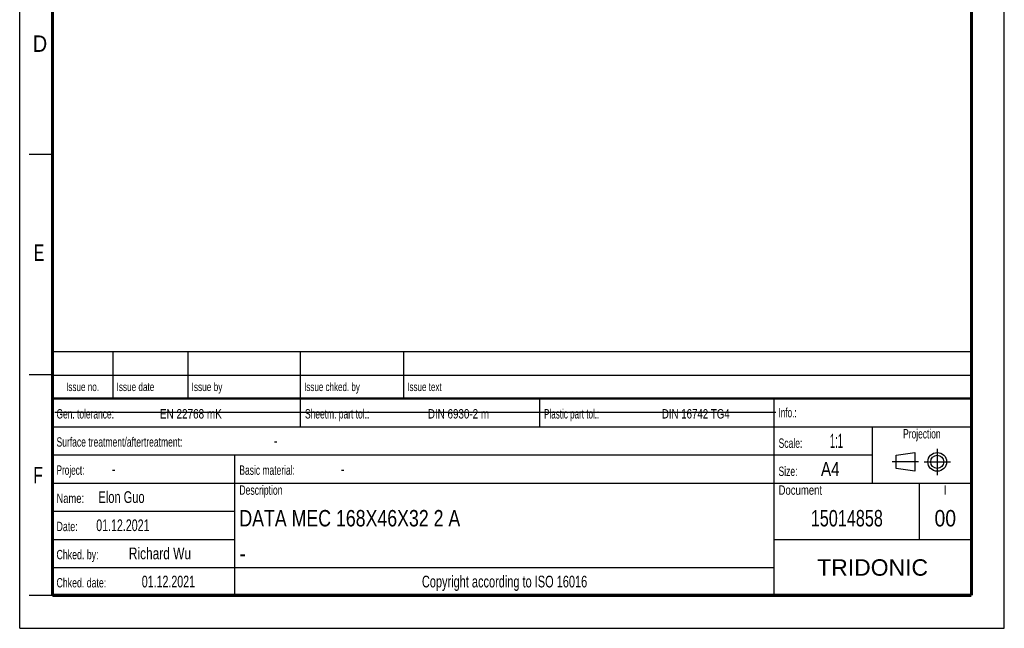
# Model space of a CAD drawing. Header units: millimetres. Extents: x 0 to 210, y 0 to 297.
# Tile 1 of 78: x 0 to 210, y 0 to 130. Entities that reach past the tile are written whole.
import ezdxf
from ezdxf.enums import TextEntityAlignment as Align

# ---------------------------------------------------------------- set-up
doc = ezdxf.new("R2010")
doc.units = ezdxf.units.MM
doc.header["$LTSCALE"] = 19.36
doc.linetypes.add('CENTER', pattern=[0.6, 0.375, -0.075, 0.075, -0.075])
doc.layers.get('0').update_dxf_attribs({"linetype": 'CONTINUOUS'})
doc.layers.add('DEFAULT_1', color=7, linetype='CENTER')
doc.layers.add('Z_NOTICE', color=7, linetype='CONTINUOUS')
doc.styles.add('TEXTSTYLE_2', font='txt', dxfattribs={"width": 0.75})
doc.styles.add('TEXTSTYLE_5', font='arial.ttf')

# ---------------------------------------------------------------- blocks, each defined once
blk = doc.blocks.new('PROJEKTIONSMETHODE_BL0', base_point=(192.31, 35.47))
at = {"color": 2, "linetype": 'CONTINUOUS'}
for p, q in [((186.91, 36.87), (190.91, 37.47)), ((186.91, 34.07), (186.91, 36.87)), ((190.91, 37.47), (190.91, 33.47)), ((190.91, 33.47), (186.91, 34.07))]:
    blk.add_line(p, q, dxfattribs=at)
for radius in [2, 1.4]:
    blk.add_circle((195.71, 35.47), radius, dxfattribs=at)
at = {"layer": 'DEFAULT_1', "color": 2, "linetype": 'CENTER'}
for p, q in [((195.71, 38.27), (195.71, 32.67)), ((191.71, 35.47), (186.11, 35.47)), ((192.91, 35.47), (198.5, 35.47))]:
    blk.add_line(p, q, dxfattribs=at)

msp = doc.modelspace()

# ---------------------------------------------------------------- linework, layer by layer
at = {"color": 2, "linetype": 'CONTINUOUS'}
for p, q in [((0, 0), (0, 297)), ((210, 0), (210, 297)), ((7, 101), (2, 101)), ((6.91362, 48.96015), (6.91362, 58.96015)), ((6.91362, 58.96015), (202.91362, 58.96015)), ((19.91362, 48.96015), (19.91362, 58.96015)), ((35.91362, 48.96015), (35.91362, 58.96015)), ((59.91362, 48.96015), (59.91362, 58.96015)), ((81.91362, 48.96015), (81.91362, 58.96015)), ((202.91362, 48.96015), (202.91362, 58.96015)), ((7, 54), (2, 54)), ((6.91362, 53.96015), (202.91362, 53.96015)), ((6.91355, 6.96013), (6.91355, 48.96013)), ((6.91355, 48.96013), (202.91355, 48.96013)), ((6.91362, 48.96015), (202.91362, 48.96015)), ((59.91355, 42.96013), (59.91355, 48.96013)), ((110.91355, 42.96013), (110.91355, 48.96013)), ((160.91355, 6.96013), (160.91355, 48.96013)), ((202.91355, 6.96013), (202.91355, 48.96013)), ((6.91355, 42.96013), (202.91355, 42.96013)), ((181.91355, 30.96013), (181.91355, 42.96013)), ((6.91355, 36.96013), (181.91355, 36.96013)), ((45.91355, 6.96013), (45.91355, 36.96013)), ((6.91355, 30.96013), (202.91355, 30.96013)), ((191.91355, 18.96013), (191.91355, 30.96013)), ((6.91355, 24.96013), (45.91355, 24.96013)), ((6.91355, 18.96013), (45.91355, 18.96013)), ((160.91355, 18.96013), (202.91355, 18.96013)), ((6.91355, 12.96013), (160.91355, 12.96013)), ((7, 7), (2, 7)), ((6.91355, 6.96013), (202.91355, 6.96013)), ((0, 0), (210, 0))]:
    msp.add_line(p, q, dxfattribs=at)
at = {"color": 7, "linetype": 'CONTINUOUS'}
msp.add_line((7.46812, 46.04239), (161.26812, 46.04239), dxfattribs=at)
for points, const_width in [([(7, 7), (7, 290)], 0.7), ([(203, 7), (203, 290)], 0.7), ([(7, 49), (203, 49)], 0.5), ([(7, 7), (203, 7)], 0.7)]:
    msp.add_lwpolyline(points, dxfattribs=dict(at, const_width=const_width))

# ---------------------------------------------------------------- block references
at = {"color": 2, "linetype": 'CONTINUOUS'}
msp.add_blockref('PROJEKTIONSMETHODE_BL0', (192.30508, 35.46975), dxfattribs=at)

# ---------------------------------------------------------------- texts
at = {"color": 5, "linetype": 'CONTINUOUS', "style": 'TEXTSTYLE_2'}
for s, width, p in [('D', 0.904762, (2.80729, 122.85717)), ('E', 0.714286, (3.00245, 78.30247)), ('F', 0.714286, (2.92219, 30.89704))]:
    msp.add_text(s, height=3.5, dxfattribs=dict(at, width=width)).set_placement(p)
at = {"layer": 'Z_NOTICE', "color": 5, "linetype": 'CONTINUOUS', "style": 'TEXTSTYLE_2'}
for s, height, width, p in [('Issue date ', 1.8, 0.725108, (20.66362, 50.56015)), ('Issue by ', 1.8, 0.732804, (36.66362, 50.56015)), ('Issue chked. by', 1.8, 0.711111, (60.66362, 50.56015)), ('Issue text ', 1.8, 0.712121, (82.66362, 50.56015)), ('Gen. tolerance:', 2, 0.669841, (7.85105, 44.71013)), ('EN 22768 mK', 2, 0.792208, (29.91057, 44.71013)), ('Sheetm. part tol.:', 2, 0.67328, (60.85105, 44.71013)), ('DIN 6930-2 m', 2, 0.78373, (87.05343, 44.71013)), ('Plastic part tol.:', 2, 0.642857, (111.85105, 44.71013)), ('DIN 16742 TG4', 2, 0.772894, (136.95819, 44.71013)), ('Info.: ', 2, 0.64966, (161.85105, 44.96013)), ('Surface treatment/aftertreatment: ', 2, 0.681373, (7.85105, 38.71013)), ('Scale:  ', 2, 0.684524, (161.85105, 38.46013)), ('1:1', 3, 0.5, (172.80343, 38.46013)), ('-', 2.5, 0.714286, (54.18438, 38.71013)), ('Project: ', 2, 0.656085, (7.85105, 32.71013)), ('-', 2.5, 0.714286, (19.66057, 32.71013)), ('Basic material: ', 2, 0.675595, (46.85105, 32.71013)), ('-', 2.5, 0.714286, (68.47009, 32.71013)), ('Size: ', 2, 0.678571, (161.85105, 32.46013)), (' A4', 3, 0.809524, (169.9939, 32.46013)), ('Elon Guo', 2.5, 0.705357, (16.80343, 26.71013)), ('Description', 2, 0.688312, (46.85105, 28.46013)), ('Document', 2, 0.761905, (161.85105, 28.46013)), ('Name: ', 2, 0.746032, (7.85105, 26.71013)), ('01.12.2021', 2.5, 0.678571, (16.32724, 20.71013)), ('Date: ', 2, 0.706349, (7.85105, 20.71013)), ('Chked. by: ', 2, 0.701299, (7.85105, 14.71013)), ('Richard Wu', 2.5, 0.759524, (23.27962, 14.71013)), ('Chked. date: ', 2, 0.699634, (7.85105, 8.71013)), ('01.12.2021', 2.5, 0.678571, (26.04152, 8.71013))]:
    msp.add_text(s, height=height, dxfattribs=dict(at, width=width)).set_placement(p)
for s, height, width, p in [('Issue no.', 1.8, 0.719577, (13.41362, 50.56015)), ('Projection', 2, 0.671429, (192.41355, 40.46013)), ('I', 2, 0.833333, (197.41355, 28.46013)), ('Copyright according to ISO 16016', 2.5, 0.700149, (103.41355, 8.71013))]:
    msp.add_text(s, height=height, dxfattribs=dict(at, width=width)).set_placement(p, align=Align.CENTER)
at = {"layer": 'Z_NOTICE', "color": 7, "linetype": 'CONTINUOUS', "style": 'TEXTSTYLE_2'}
for s, width, p in [('DATA MEC 168X46X32 2 A', 0.808442, (46.85105, 21.71013)), ('-', 0.904762, (46.85105, 14.21013))]:
    msp.add_text(s, height=3.5, dxfattribs=dict(at, width=width)).set_placement(p)
for s, width, p in [('15014858', 0.738095, (176.41355, 21.71013)), ('00', 0.880952, (197.41355, 21.71013))]:
    msp.add_text(s, height=3.5, dxfattribs=dict(at, width=width)).set_placement(p, align=Align.CENTER)
at = {"layer": 'Z_NOTICE', "color": 5, "linetype": 'CONTINUOUS', "style": 'TEXTSTYLE_5'}
msp.add_text('TRIDONIC', height=3.5, dxfattribs=at).set_placement((181.91355, 11.21013), align=Align.CENTER)

doc.saveas('drawing.dxf')
